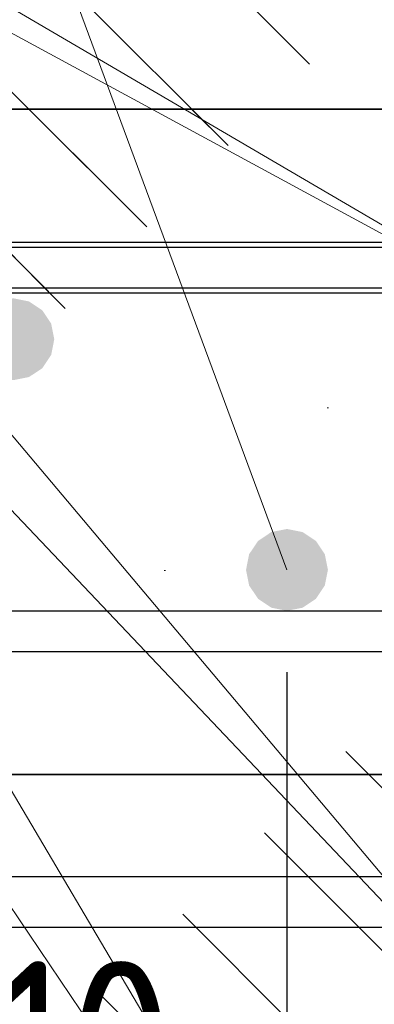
# Model space of a CAD drawing. Header units: metres. Extents: x -38 to 114, y -15 to 21.
# Tile 102 of 244: x 72.2698 to 72.3391, y 2.1391 to 2.3316. Entities that reach past the tile are written whole.
import ezdxf

# ---------------------------------------------------------------- set-up
doc = ezdxf.new("R2010")
doc.units = ezdxf.units.M
doc.header["$PDMODE"] = 65
for name, color, linetype, lineweight in [('XR$3$Арм.стержн. Хомут', 240, 'Continuous', 35), ('XR$3$Арм.стержн.горизонт. 1', 180, 'Continuous', 35), ('XR$3$Размерная линия (1)', 7, 'Continuous', 13), ('XR$3$Размерная линия_ общее', 7, 'Continuous', 13), ('XR$4$Арм. стержнями верхней зоны', 180, 'Continuous', 35), ('XR$4$Арм. стержнями нижней зоны', 180, 'Continuous', 35), ('XR$4$Арм.стержн. Арматура края', 96, 'Continuous', 35), ('XR$4$Арм.стержн. Хомут', 240, 'Continuous', 35), ('XR$4$Арм.стержн.горизонт. 1', 180, 'Continuous', 35), ('XR$6$Арм. стержнями верхней зоны', 180, 'Continuous', 35), ('XR$6$Арм. стержнями нижней зоны', 180, 'Continuous', 35), ('XR$6$Арм.стержн. Арматура края', 96, 'Continuous', 35), ('XR$6$Арм.стержн. Хомут', 240, 'Continuous', 35), ('XR$6$Арм.стержн.горизонт. 1', 180, 'Continuous', 35)]:
    doc.layers.add(name, color=color, linetype=linetype, lineweight=lineweight)
doc.styles.add('ISOCPEUR', font='txt')
doc.dimstyles.new('DIMSTYLE_11', dxfattribs={"dimtxt": 0.033, "dimasz": 0.0375, "dimexe": 0, "dimexo": 0, "dimgap": 0.0165, "dimtad": 2, "dimdec": 0, "dimlfac": 1000, "dimrnd": 1, "dimzin": 12, "dimdsep": 46, "dimtxsty": 'ISOCPEUR', "dimblk1": 'ALL_ML_STRICH', "dimblk2": 'ALL_ML_STRICH', "dimsah": 1, "dimcen": 0, "dimclrd": 7, "dimclre": 256, "dimclrt": 7, "dimadec": 0, "dimazin": 0, "dimtfac": 1, "dimtdec": 0, "dimtix": 1, "dimtmove": 2, "dimatfit": 3, "dimfxl": 0, "dimtvp": 1.2, "dimtzin": 0, "dimlwd": 0, "dimlwe": -3, "dimarcsym": 0})
doc.dimstyles.new('DIMSTYLE_24', dxfattribs={"dimtxt": 0.03, "dimasz": 0.03, "dimexe": 0, "dimexo": 0, "dimgap": 0.015, "dimtad": 2, "dimdec": 0, "dimlfac": 1000, "dimrnd": 5, "dimzin": 12, "dimdsep": 46, "dimtxsty": 'ISOCPEUR', "dimblk1": 'ALL_ML_STRICH', "dimblk2": 'ALL_ML_STRICH', "dimsah": 1, "dimcen": 0, "dimclrd": 7, "dimclre": 256, "dimclrt": 7, "dimadec": 0, "dimazin": 0, "dimtfac": 1, "dimtdec": 0, "dimtix": 1, "dimtmove": 2, "dimatfit": 3, "dimfxl": 0, "dimtzin": 0, "dimlwd": 0, "dimlwe": -3, "dimarcsym": 0})
pattern_1 = [(135, (0, 0), (-0.031819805, -0.031819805), [0.4, -0.05, 0, -0.05]), (135, (-0.01591, -0.01591), (-0.031819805, -0.031819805), [0.8, -0.1, 0.1, -0.1])]

# ---------------------------------------------------------------- blocks, each defined once
blk = doc.blocks.new('ALL_ML_STRICH')
at = {"color": 0, "linetype": 'ByBlock', "lineweight": -2}
for p, q in [((0, -0.5), (0, 0.5)), ((-0.3, -0.3), (0.3, 0.3)), ((-1, 0), (0.5, 0))]:
    blk.add_line(p, q, dxfattribs=at)
blk = doc.blocks.new('*D237')
at = {"layer": 'DEFPOINTS', "color": 7, "linetype": 'Continuous', "lineweight": 13, "transparency": 33554687}
for p in [(72.17211, 2.18403), (72.47211, 2.18403), (72.17211, 2.03505)]:
    blk.add_point(p, dxfattribs=at)
at = {"layer": 'XR$3$Размерная линия (1)', "color": 9, "linetype": 'Continuous', "lineweight": -2, "true_color": 0xc7c7c7, "transparency": 33554687}
for p, q in [((72.17211, 2.16403), (72.17211, 2.03505)), ((72.47211, 2.16403), (72.47211, 2.03505))]:
    blk.add_line(p, q, dxfattribs=at)
at = {"layer": 'XR$3$Размерная линия (1)', "color": 7, "linetype": 'Continuous', "lineweight": -2, "transparency": 33554687}
blk.add_line((72.17211, 2.03505), (72.47211, 2.03505), dxfattribs=at)
at = {"layer": 'XR$3$Размерная линия (1)', "color": 7, "linetype": 'Continuous', "lineweight": 13, "transparency": 33554687, "xscale": 0.03, "yscale": 0.03, "zscale": 0.03, "rotation": 180}
blk.add_blockref('ALL_ML_STRICH', (72.17211, 2.03505), dxfattribs=at)
at = {"layer": 'XR$3$Размерная линия (1)', "color": 7, "linetype": 'Continuous', "lineweight": 13, "transparency": 33554687, "xscale": 0.03, "yscale": 0.03, "zscale": 0.03}
blk.add_blockref('ALL_ML_STRICH', (72.47211, 2.03505), dxfattribs=at)
at = {"layer": 'XR$3$Размерная линия (1)', "color": 7, "linetype": 'Continuous', "lineweight": 13, "transparency": 33554687, "insert": (72.32361, 2.05755), "char_height": 0.03, "width": 0.09, "attachment_point": 5, "style": 'ISOCPEUR'}
blk.add_mtext('\\A1;{300}', dxfattribs=at)
blk = doc.blocks.new('*D239')
at = {"layer": 'DEFPOINTS', "color": 7, "linetype": 'Continuous', "lineweight": 13, "transparency": 33554687}
for p in [(72.21203, 2.22403), (72.32203, 2.22403), (72.21203, 2.11005)]:
    blk.add_point(p, dxfattribs=at)
at = {"layer": 'XR$3$Размерная линия (1)', "color": 9, "linetype": 'Continuous', "lineweight": -2, "true_color": 0xc7c7c7, "transparency": 33554687}
for p, q in [((72.21203, 2.20403), (72.21203, 2.11005)), ((72.32203, 2.20403), (72.32203, 2.11005))]:
    blk.add_line(p, q, dxfattribs=at)
at = {"layer": 'XR$3$Размерная линия (1)', "color": 7, "linetype": 'Continuous', "lineweight": -2, "transparency": 33554687}
blk.add_line((72.21203, 2.11005), (72.32203, 2.11005), dxfattribs=at)
at = {"layer": 'XR$3$Размерная линия (1)', "color": 7, "linetype": 'Continuous', "lineweight": 13, "transparency": 33554687, "xscale": 0.03, "yscale": 0.03, "zscale": 0.03, "rotation": 180}
blk.add_blockref('ALL_ML_STRICH', (72.21203, 2.11005), dxfattribs=at)
at = {"layer": 'XR$3$Размерная линия (1)', "color": 7, "linetype": 'Continuous', "lineweight": 13, "transparency": 33554687, "xscale": 0.03, "yscale": 0.03, "zscale": 0.03}
blk.add_blockref('ALL_ML_STRICH', (72.32203, 2.11005), dxfattribs=at)
at = {"layer": 'XR$3$Размерная линия (1)', "color": 7, "linetype": 'Continuous', "lineweight": 13, "transparency": 33554687, "insert": (72.27453, 2.13255), "char_height": 0.03, "width": 0.09, "attachment_point": 5, "style": 'ISOCPEUR'}
blk.add_mtext('\\A1;{110}', dxfattribs=at)
blk = doc.blocks.new('*D240')
at = {"layer": 'DEFPOINTS', "color": 7, "linetype": 'Continuous', "lineweight": 13, "transparency": 33554687}
for p in [(72.32203, 2.22403), (72.43211, 2.22403), (72.32203, 2.11005)]:
    blk.add_point(p, dxfattribs=at)
at = {"layer": 'XR$3$Размерная линия (1)', "color": 9, "linetype": 'Continuous', "lineweight": -2, "true_color": 0xc7c7c7, "transparency": 33554687}
for p, q in [((72.32203, 2.20403), (72.32203, 2.11005)), ((72.43211, 2.20403), (72.43211, 2.11005))]:
    blk.add_line(p, q, dxfattribs=at)
at = {"layer": 'XR$3$Размерная линия (1)', "color": 7, "linetype": 'Continuous', "lineweight": -2, "transparency": 33554687}
blk.add_line((72.32203, 2.11005), (72.43211, 2.11005), dxfattribs=at)
at = {"layer": 'XR$3$Размерная линия (1)', "color": 7, "linetype": 'Continuous', "lineweight": 13, "transparency": 33554687, "xscale": 0.03, "yscale": 0.03, "zscale": 0.03, "rotation": 180}
blk.add_blockref('ALL_ML_STRICH', (72.32203, 2.11005), dxfattribs=at)
at = {"layer": 'XR$3$Размерная линия (1)', "color": 7, "linetype": 'Continuous', "lineweight": 13, "transparency": 33554687, "xscale": 0.03, "yscale": 0.03, "zscale": 0.03}
blk.add_blockref('ALL_ML_STRICH', (72.43211, 2.11005), dxfattribs=at)
at = {"layer": 'XR$3$Размерная линия (1)', "color": 7, "linetype": 'Continuous', "lineweight": 13, "transparency": 33554687, "insert": (72.38457, 2.13255), "char_height": 0.03, "width": 0.09, "attachment_point": 5, "style": 'ISOCPEUR'}
blk.add_mtext('\\A1;{110}', dxfattribs=at)
blk = doc.blocks.new('*D242')
at = {"layer": 'DEFPOINTS', "color": 7, "linetype": 'Continuous', "lineweight": 13, "transparency": 33554687}
for p in [(72.17211, 2.2764), (72.17211, 2.24142), (72.19711, 2.23642)]:
    blk.add_point(p, dxfattribs=at)
at = {"layer": 'XR$3$Размерная линия_ общее', "color": 253, "linetype": 'Continuous', "lineweight": -2, "true_color": 0xa0a0a0, "transparency": 33554687}
for p, q in [((72.17211, 2.26142), (72.17211, 2.2764)), ((72.19711, 2.25642), (72.19711, 2.2764))]:
    blk.add_line(p, q, dxfattribs=at)
at = {"layer": 'XR$3$Размерная линия_ общее', "color": 7, "linetype": 'Continuous', "lineweight": -2, "transparency": 33554687}
blk.add_line((72.17211, 2.2764), (72.19711, 2.2764), dxfattribs=at)
at = {"layer": 'XR$3$Размерная линия_ общее', "color": 7, "linetype": 'Continuous', "lineweight": 13, "transparency": 33554687, "xscale": 0.0375, "yscale": 0.0375, "zscale": 0.0375, "rotation": 180}
blk.add_blockref('ALL_ML_STRICH', (72.17211, 2.2764), dxfattribs=at)
at = {"layer": 'XR$3$Размерная линия_ общее', "color": 7, "linetype": 'Continuous', "lineweight": 13, "transparency": 33554687, "xscale": 0.0375, "yscale": 0.0375, "zscale": 0.0375}
blk.add_blockref('ALL_ML_STRICH', (72.19711, 2.2764), dxfattribs=at)
at = {"layer": 'XR$3$Размерная линия_ общее', "color": 7, "linetype": 'Continuous', "lineweight": 13, "transparency": 33554687, "insert": (72.24383, 2.3004), "char_height": 0.033, "width": 0.066, "attachment_point": 5, "style": 'ISOCPEUR'}
blk.add_mtext('\\A1;{25}', dxfattribs=at)
at = {"layer": 'XR$3$Размерная линия_ общее', "color": 7, "linetype": 'Continuous', "lineweight": 13, "transparency": 33554687, "insert": (72.21688, 2.27619), "char_height": 0.027, "width": 0.00135, "attachment_point": 1, "line_spacing_factor": 0.60241, "style": 'ISOCPEUR'}
blk.add_mtext('з.с.', dxfattribs=at)

msp = doc.modelspace()

# ---------------------------------------------------------------- hatches: boundary and pattern name
at = {"linetype": 'Continuous', "lineweight": 13, "transparency": 33554687}
h = msp.add_hatch(dxfattribs=at)
h.set_pattern_fill('__________540', scale=0.015, style=0, pattern_type=2)
h.set_pattern_definition(pattern_1)
h.paths.add_polyline_path([(72.47211, 2.54403), (72.17211, 2.54403), (72.17211, 2.18403), (72.47211, 2.18403)], flags=0)
h = msp.add_hatch(dxfattribs=at)
h.set_pattern_fill('__________540', scale=0.015, style=0, pattern_type=2)
h.set_pattern_definition(pattern_1)
h.paths.add_polyline_path([(72.11868, 2.31411), (72.11868, 2.11411), (72.59928, 2.11411), (72.59928, 2.31411)], flags=0)
h = msp.add_hatch(dxfattribs=at)
h.set_pattern_fill('__________540', scale=0.015, style=0, pattern_type=2)
h.set_pattern_definition(pattern_1)
h.paths.add_polyline_path([(72.11868, 2.31411), (72.11868, 2.11411), (72.59928, 2.11411), (72.59928, 2.31411)], flags=0)
at = {"layer": 'XR$3$Арм.стержн.горизонт. 1', "linetype": 'Continuous', "lineweight": 50, "transparency": 33554687}
msp.add_hatch(color=7, dxfattribs=at).paths.add_polyline_path([(72.33003, 2.22403), (72.32942, 2.2271), (72.32769, 2.22969), (72.32509, 2.23142), (72.32203, 2.23203), (72.31897, 2.23142), (72.31638, 2.22969), (72.31464, 2.2271), (72.31403, 2.22403), (72.31464, 2.22097), (72.31638, 2.21838), (72.31897, 2.21664), (72.32203, 2.21603), (72.32509, 2.21664), (72.32769, 2.21838), (72.32942, 2.22097)])
at = {"layer": 'XR$4$Арм.стержн.горизонт. 1', "linetype": 'Continuous', "lineweight": 50, "transparency": 33554687}
msp.add_hatch(color=7, dxfattribs=at).paths.add_polyline_path([(72.27657, 2.26911), (72.27596, 2.27217), (72.27423, 2.27477), (72.27163, 2.2765), (72.26857, 2.27711), (72.26551, 2.2765), (72.26291, 2.27477), (72.26118, 2.27217), (72.26057, 2.26911), (72.26118, 2.26605), (72.26291, 2.26345), (72.26551, 2.26172), (72.26857, 2.26111), (72.27163, 2.26172), (72.27423, 2.26345), (72.27596, 2.26605)])
at = {"layer": 'XR$6$Арм.стержн.горизонт. 1', "linetype": 'Continuous', "lineweight": 50, "transparency": 33554687}
msp.add_hatch(color=7, dxfattribs=at).paths.add_polyline_path([(72.27657, 2.26911), (72.27596, 2.27217), (72.27423, 2.27477), (72.27163, 2.2765), (72.26857, 2.27711), (72.26551, 2.2765), (72.26291, 2.27477), (72.26118, 2.27217), (72.26057, 2.26911), (72.26118, 2.26605), (72.26291, 2.26345), (72.26551, 2.26172), (72.26857, 2.26111), (72.27163, 2.26172), (72.27423, 2.26345), (72.27596, 2.26605)])

# ---------------------------------------------------------------- linework, layer by layer
at = {"color": 7, "linetype": 'Continuous', "lineweight": 35, "transparency": 33554687}
for p, q in [((72.59928, 2.31411), (72.11868, 2.31411)), ((72.59928, 2.31411), (72.11868, 2.31411)), ((72.17211, 2.18403), (72.47211, 2.18403))]:
    msp.add_line(p, q, dxfattribs=at)
at = {"layer": 'XR$3$Арм.стержн. Хомут', "color": 40, "linetype": 'Continuous', "lineweight": 25, "transparency": 33554687}
for points in [[(72.42143, 2.20803), (72.22275, 2.20803), (72.21787, 2.20871), (72.21279, 2.21039), (72.20811, 2.21301), (72.20426, 2.21622), (72.20104, 2.22007), (72.19842, 2.22475), (72.19675, 2.22983), (72.19607, 2.23471), (72.19607, 2.49136)], [(72.42143, 2.20803), (72.22275, 2.20803), (72.21787, 2.20871), (72.21279, 2.21039), (72.20811, 2.21301), (72.20426, 2.21622), (72.20104, 2.22007), (72.19842, 2.22475), (72.19675, 2.22983), (72.19607, 2.23471), (72.19607, 2.49136)], [(72.20407, 2.4908), (72.20407, 2.23526), (72.20457, 2.23165), (72.20578, 2.22799), (72.20766, 2.22463), (72.20994, 2.2219), (72.21267, 2.21962), (72.21602, 2.21774), (72.21969, 2.21654), (72.2233, 2.21603), (72.42088, 2.21603)], [(72.20407, 2.4908), (72.20407, 2.23526), (72.20457, 2.23165), (72.20578, 2.22799), (72.20766, 2.22463), (72.20994, 2.2219), (72.21267, 2.21962), (72.21602, 2.21774), (72.21969, 2.21654), (72.2233, 2.21603), (72.42088, 2.21603)]]:
    msp.add_lwpolyline(points, dxfattribs=at)
at = {"layer": 'XR$3$Арм.стержн.горизонт. 1', "color": 7, "linetype": 'Continuous', "lineweight": 13, "transparency": 33554687}
msp.add_line((72.16184, 2.65643), (72.32203, 2.22403), dxfattribs=at)
at = {"layer": 'XR$4$Арм. стержнями верхней зоны', "color": 4, "linetype": 'Continuous', "lineweight": 25, "transparency": 33554687}
msp.add_lwpolyline([(72.13865, 2.28811), (72.60428, 2.28811), (72.60428, 2.27811), (72.13865, 2.27811), (72.13865, 2.28811)], dxfattribs=at)
at = {"layer": 'XR$4$Арм. стержнями нижней зоны', "color": 4, "linetype": 'Continuous', "lineweight": 25, "transparency": 33554687}
msp.add_lwpolyline([(72.13866, 2.16411), (72.60428, 2.16411), (72.60428, 2.15411), (72.13866, 2.15411), (72.13866, 2.16411)], dxfattribs=at)
at = {"layer": 'XR$4$Арм.стержн. Арматура края', "color": 4, "linetype": 'Continuous', "lineweight": 25, "transparency": 33554687}
for points in [[(72.60428, 2.15411), (72.16721, 2.15411), (72.16199, 2.15484), (72.15656, 2.15663), (72.15155, 2.15944), (72.14742, 2.16288), (72.14397, 2.16701), (72.14116, 2.17202), (72.13937, 2.17746), (72.13865, 2.18268), (72.13865, 2.25955), (72.13937, 2.26476), (72.14116, 2.2702), (72.14397, 2.27521), (72.14742, 2.27934), (72.15155, 2.28279), (72.15656, 2.28559), (72.16199, 2.28739), (72.16721, 2.28811), (72.60428, 2.28811)], [(72.60428, 2.15411), (72.16721, 2.15411), (72.16199, 2.15484), (72.15656, 2.15663), (72.15155, 2.15944), (72.14742, 2.16288), (72.14397, 2.16701), (72.14116, 2.17202), (72.13937, 2.17746), (72.13865, 2.18268), (72.13865, 2.25955), (72.13937, 2.26476), (72.14116, 2.2702), (72.14397, 2.27521), (72.14742, 2.27934), (72.15155, 2.28279), (72.15656, 2.28559), (72.16199, 2.28739), (72.16721, 2.28811), (72.60428, 2.28811)], [(72.60428, 2.27811), (72.1679, 2.27811), (72.16427, 2.27761), (72.1606, 2.2764), (72.15724, 2.27452), (72.15452, 2.27224), (72.15224, 2.26951), (72.15036, 2.26616), (72.14915, 2.26249), (72.14865, 2.25885), (72.14865, 2.18337), (72.14915, 2.17973), (72.15036, 2.17607), (72.15224, 2.17271), (72.15452, 2.16998), (72.15724, 2.16771), (72.1606, 2.16583), (72.16427, 2.16462), (72.1679, 2.16411), (72.60428, 2.16411)], [(72.60428, 2.27811), (72.1679, 2.27811), (72.16427, 2.27761), (72.1606, 2.2764), (72.15724, 2.27452), (72.15452, 2.27224), (72.15224, 2.26951), (72.15036, 2.26616), (72.14915, 2.26249), (72.14865, 2.25885), (72.14865, 2.18337), (72.14915, 2.17973), (72.15036, 2.17607), (72.15224, 2.17271), (72.15452, 2.16998), (72.15724, 2.16771), (72.1606, 2.16583), (72.16427, 2.16462), (72.1679, 2.16411), (72.60428, 2.16411)]]:
    msp.add_lwpolyline(points, dxfattribs=at)
at = {"layer": 'XR$4$Арм.стержн. Хомут', "color": 40, "linetype": 'Continuous', "lineweight": 25, "transparency": 33554687}
for points in [[(72.14264, 2.00479), (72.14264, 2.26043), (72.14332, 2.26531), (72.145, 2.27039), (72.14762, 2.27507), (72.15083, 2.27892), (72.15469, 2.28214), (72.15936, 2.28476), (72.16444, 2.28643), (72.16932, 2.28711), (72.36801, 2.28711), (72.37289, 2.28643), (72.37797, 2.28476), (72.38264, 2.28214), (72.38649, 2.27892), (72.38971, 2.27507), (72.39233, 2.27039), (72.394, 2.26531), (72.39468, 2.26043), (72.39468, 2.00479)], [(72.14264, 2.00479), (72.14264, 2.26043), (72.14332, 2.26531), (72.145, 2.27039), (72.14762, 2.27507), (72.15083, 2.27892), (72.15469, 2.28214), (72.15936, 2.28476), (72.16444, 2.28643), (72.16932, 2.28711), (72.36801, 2.28711), (72.37289, 2.28643), (72.37797, 2.28476), (72.38264, 2.28214), (72.38649, 2.27892), (72.38971, 2.27507), (72.39233, 2.27039), (72.394, 2.26531), (72.39468, 2.26043), (72.39468, 2.00479)], [(72.38668, 2.00534), (72.38668, 2.25988), (72.38618, 2.2635), (72.38497, 2.26716), (72.38309, 2.27051), (72.38081, 2.27324), (72.37808, 2.27552), (72.37473, 2.2774), (72.37107, 2.27861), (72.36745, 2.27911), (72.16988, 2.27911), (72.16626, 2.27861), (72.1626, 2.2774), (72.15924, 2.27552), (72.15651, 2.27324), (72.15423, 2.27051), (72.15236, 2.26716), (72.15115, 2.2635), (72.15064, 2.25988), (72.15064, 2.00534)], [(72.38668, 2.00534), (72.38668, 2.25988), (72.38618, 2.2635), (72.38497, 2.26716), (72.38309, 2.27051), (72.38081, 2.27324), (72.37808, 2.27552), (72.37473, 2.2774), (72.37107, 2.27861), (72.36745, 2.27911), (72.16988, 2.27911), (72.16626, 2.27861), (72.1626, 2.2774), (72.15924, 2.27552), (72.15651, 2.27324), (72.15423, 2.27051), (72.15236, 2.26716), (72.15115, 2.2635), (72.15064, 2.25988), (72.15064, 2.00534)]]:
    msp.add_lwpolyline(points, dxfattribs=at)
at = {"layer": 'XR$4$Арм.стержн.горизонт. 1', "color": 7, "linetype": 'Continuous', "lineweight": 13, "transparency": 33554687}
for q in [(72.37865, 2.26911), (72.37868, 1.99411), (72.37868, 2.11911)]:
    msp.add_line((72.12942, 2.4154), q, dxfattribs=at)
at = {"layer": 'XR$6$Арм. стержнями верхней зоны', "color": 4, "linetype": 'Continuous', "lineweight": 25, "transparency": 33554687}
msp.add_lwpolyline([(72.13865, 2.28811), (72.60428, 2.28811), (72.60428, 2.27811), (72.13865, 2.27811), (72.13865, 2.28811)], dxfattribs=at)
at = {"layer": 'XR$6$Арм. стержнями нижней зоны', "color": 4, "linetype": 'Continuous', "lineweight": 25, "transparency": 33554687}
msp.add_lwpolyline([(72.13866, 2.16411), (72.60428, 2.16411), (72.60428, 2.15411), (72.13866, 2.15411), (72.13866, 2.16411)], dxfattribs=at)
at = {"layer": 'XR$6$Арм.стержн. Арматура края', "color": 4, "linetype": 'Continuous', "lineweight": 25, "transparency": 33554687}
for points in [[(72.60428, 2.15411), (72.16721, 2.15411), (72.16199, 2.15484), (72.15656, 2.15663), (72.15155, 2.15944), (72.14742, 2.16288), (72.14397, 2.16701), (72.14116, 2.17202), (72.13937, 2.17746), (72.13865, 2.18268), (72.13865, 2.25955), (72.13937, 2.26476), (72.14116, 2.2702), (72.14397, 2.27521), (72.14742, 2.27934), (72.15155, 2.28279), (72.15656, 2.28559), (72.16199, 2.28739), (72.16721, 2.28811), (72.60428, 2.28811)], [(72.60428, 2.15411), (72.16721, 2.15411), (72.16199, 2.15484), (72.15656, 2.15663), (72.15155, 2.15944), (72.14742, 2.16288), (72.14397, 2.16701), (72.14116, 2.17202), (72.13937, 2.17746), (72.13865, 2.18268), (72.13865, 2.25955), (72.13937, 2.26476), (72.14116, 2.2702), (72.14397, 2.27521), (72.14742, 2.27934), (72.15155, 2.28279), (72.15656, 2.28559), (72.16199, 2.28739), (72.16721, 2.28811), (72.60428, 2.28811)], [(72.60428, 2.27811), (72.1679, 2.27811), (72.16427, 2.27761), (72.1606, 2.2764), (72.15724, 2.27452), (72.15452, 2.27224), (72.15224, 2.26951), (72.15036, 2.26616), (72.14915, 2.26249), (72.14865, 2.25885), (72.14865, 2.18337), (72.14915, 2.17973), (72.15036, 2.17607), (72.15224, 2.17271), (72.15452, 2.16998), (72.15724, 2.16771), (72.1606, 2.16583), (72.16427, 2.16462), (72.1679, 2.16411), (72.60428, 2.16411)], [(72.60428, 2.27811), (72.1679, 2.27811), (72.16427, 2.27761), (72.1606, 2.2764), (72.15724, 2.27452), (72.15452, 2.27224), (72.15224, 2.26951), (72.15036, 2.26616), (72.14915, 2.26249), (72.14865, 2.25885), (72.14865, 2.18337), (72.14915, 2.17973), (72.15036, 2.17607), (72.15224, 2.17271), (72.15452, 2.16998), (72.15724, 2.16771), (72.1606, 2.16583), (72.16427, 2.16462), (72.1679, 2.16411), (72.60428, 2.16411)]]:
    msp.add_lwpolyline(points, dxfattribs=at)
at = {"layer": 'XR$6$Арм.стержн. Хомут', "color": 40, "linetype": 'Continuous', "lineweight": 25, "transparency": 33554687}
for points in [[(72.14264, 2.00479), (72.14264, 2.26043), (72.14332, 2.26531), (72.145, 2.27039), (72.14762, 2.27507), (72.15083, 2.27892), (72.15469, 2.28214), (72.15936, 2.28476), (72.16444, 2.28643), (72.16932, 2.28711), (72.36801, 2.28711), (72.37289, 2.28643), (72.37797, 2.28476), (72.38264, 2.28214), (72.38649, 2.27892), (72.38971, 2.27507), (72.39233, 2.27039), (72.394, 2.26531), (72.39468, 2.26043), (72.39468, 2.00479)], [(72.14264, 2.00479), (72.14264, 2.26043), (72.14332, 2.26531), (72.145, 2.27039), (72.14762, 2.27507), (72.15083, 2.27892), (72.15469, 2.28214), (72.15936, 2.28476), (72.16444, 2.28643), (72.16932, 2.28711), (72.36801, 2.28711), (72.37289, 2.28643), (72.37797, 2.28476), (72.38264, 2.28214), (72.38649, 2.27892), (72.38971, 2.27507), (72.39233, 2.27039), (72.394, 2.26531), (72.39468, 2.26043), (72.39468, 2.00479)], [(72.38668, 2.00534), (72.38668, 2.25988), (72.38618, 2.2635), (72.38497, 2.26716), (72.38309, 2.27051), (72.38081, 2.27324), (72.37808, 2.27552), (72.37473, 2.2774), (72.37107, 2.27861), (72.36745, 2.27911), (72.16988, 2.27911), (72.16626, 2.27861), (72.1626, 2.2774), (72.15924, 2.27552), (72.15651, 2.27324), (72.15423, 2.27051), (72.15236, 2.26716), (72.15115, 2.2635), (72.15064, 2.25988), (72.15064, 2.00534)], [(72.38668, 2.00534), (72.38668, 2.25988), (72.38618, 2.2635), (72.38497, 2.26716), (72.38309, 2.27051), (72.38081, 2.27324), (72.37808, 2.27552), (72.37473, 2.2774), (72.37107, 2.27861), (72.36745, 2.27911), (72.16988, 2.27911), (72.16626, 2.27861), (72.1626, 2.2774), (72.15924, 2.27552), (72.15651, 2.27324), (72.15423, 2.27051), (72.15236, 2.26716), (72.15115, 2.2635), (72.15064, 2.25988), (72.15064, 2.00534)]]:
    msp.add_lwpolyline(points, dxfattribs=at)
at = {"layer": 'XR$6$Арм.стержн.горизонт. 1', "color": 7, "linetype": 'Continuous', "lineweight": 13, "transparency": 33554687}
for q in [(72.37868, 2.11911), (72.37865, 2.26911), (72.37868, 1.99411)]:
    msp.add_line((72.08652, 2.42732), q, dxfattribs=at)

# ---------------------------------------------------------------- dimensions: what is measured, and where the dimension line sits
at = {"layer": 'XR$3$Размерная линия (1)', "color": 7, "linetype": 'Continuous', "lineweight": 13, "transparency": 33554687}
for base, p1, p2, picture, middle in [((72.32203, 2.11005), (72.21203, 2.20403), (72.32203, 2.20403), '*D239', (72.27453, 2.13255)), ((72.43211, 2.11005), (72.32203, 2.20403), (72.43211, 2.20403), '*D240', (72.38457, 2.13255)), ((72.47211, 2.03505), (72.17211, 2.16403), (72.47211, 2.16403), '*D237', (72.32361, 2.05755))]:
    dim = msp.add_linear_dim(base=base, p1=p1, p2=p2, dimstyle='DIMSTYLE_24', override={"dimpost": '<>', "dimclrd": 7, "dimclre": 9, "dimclrt": 7, "dimlwd": 0, "dimlwe": 65533}, dxfattribs=at)
    dim.commit()
    dim.dimension.update_dxf_attribs({"geometry": picture, "text_midpoint": middle, "dimtype": 160})
at = {"layer": 'XR$3$Размерная линия_ общее', "color": 7, "linetype": 'Continuous', "lineweight": 13, "transparency": 33554687}
dim = msp.add_linear_dim(base=(72.19711, 2.2764), p1=(72.17211, 2.26142), p2=(72.19711, 2.25642), text='<>\\Xз.с.', dimstyle='DIMSTYLE_11', override={"dimpost": '<>', "dimclrd": 7, "dimclre": 253, "dimclrt": 7, "dimlwd": 0, "dimlwe": 65533}, dxfattribs=at)
dim.commit()
dim.dimension.update_dxf_attribs({"geometry": '*D242', "text_midpoint": (72.24383, 2.3004), "dimtype": 160})

doc.saveas('drawing.dxf')
